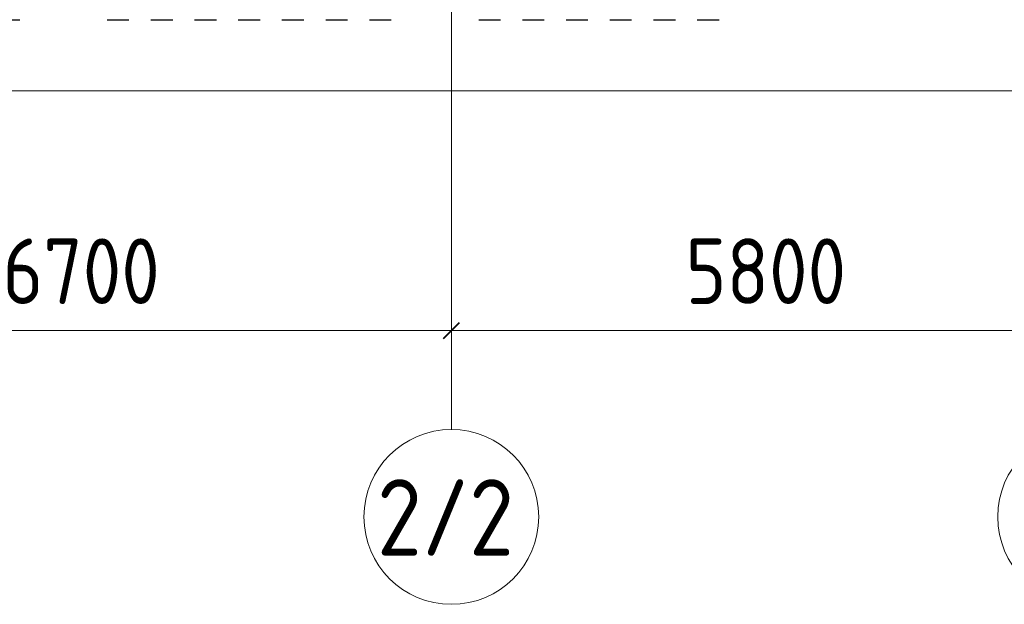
# Model space of a CAD drawing. Header units: millimetres. Extents: x -19737 to 100106, y -4436 to 96517.
# Tile 19 of 59: x 26382 to 35392, y 69999 to 75350. Entities that reach past the tile are written whole.
import ezdxf

# ---------------------------------------------------------------- set-up
doc = ezdxf.new("R2010")
doc.units = ezdxf.units.MM
for name, pattern in [('3_ Штрих_ 1 х 1 мм', [400, 200, -200]), ('ADSK_Линия сетки', [5000, 4000, -500, 0, -500]), ('ADSK_Штриховая_ш3 п1_5', [900, 600, -300])]:
    doc.linetypes.add(name, pattern=pattern)
for name, color, linetype, lineweight in [('A-____-____-DIMS', 7, 'Continuous', 9), ('A-____-____-DIMS-200', 7, 'Continuous', 9), ('A-FLOR-____-OTLN', 7, 'Continuous', 18), ('S-GRID-____-IDEN', 7, 'Continuous', 9), ('S-GRID-____-OTLN', 7, 'Continuous', 9)]:
    doc.layers.add(name, color=color, linetype=linetype, lineweight=lineweight)
doc.layers.add('A-AREA-____-OTLN', color=4, linetype='ADSK_Штриховая_ш3 п1_5', lineweight=40, true_color=0x00ffff)
doc.styles.add('GOST Common_1', font='GOST_Common.ttf', dxfattribs={"width": 0.9, "height": 700})
doc.styles.add('GOST Common_3', font='GOST_Common.ttf', dxfattribs={"width": 0.9, "height": 600})
doc.dimstyles.new('ADSK_Основной_3_мм_2', dxfattribs={"dimscale": 304.8, "dimtxt": 603.428998, "dimasz": 0.492126, "dimexe": 0.984252, "dimexo": 0.984252, "dimgap": 0.19685, "dimtad": 1, "dimdec": 0, "dimdsep": 46, "dimtxsty": 'GOST Common_3', "dimblk1": 'OBLIQUE', "dimblk2": 'OBLIQUE', "dimsah": 1, "dimcen": 0.09, "dimdle": 0.984252, "dimazin": 2, "dimtfac": 1, "dimtdec": 4, "dimtix": 1, "dimtmove": 0, "dimatfit": 3, "dimfxl": 1, "dimtvp": 1, "dimtolj": 1, "dimtzin": 0, "dimarcsym": 2})

# ---------------------------------------------------------------- blocks, each defined once
blk = doc.blocks.new('Наметкина 10_РД_АР_К2_отсоединено_rvt-1-02_К2')
at = {"layer": 'A-AREA-____-OTLN', "color": 7, "linetype": '3_ Штрих_ 1 х 1 мм', "lineweight": 30, "true_color": 0xccffff}
for p, q in [((12565.3, 75350), (15085.3, 75350)), ((15885.3, 75350), (18485.3, 75350)), ((19285.3, 75350), (21485.3, 75350))]:
    blk.add_line(p, q, dxfattribs=at)
at = {"layer": 'A-FLOR-____-OTLN', "color": 254, "lineweight": 13, "true_color": 0xcccccc}
blk.add_line((12135.3, 74700), (30855.3, 74700), dxfattribs=at)
blk = doc.blocks.new('Ось сетки - Круг_Ø8 мм-6577-02_К2')
at = {"layer": 'S-GRID-____-IDEN', "color": 253, "true_color": 0xaaaaaa}
for start, end in [(360, 180), (180, 360)]:
    blk.add_arc((0, 0), 4, start, end, dxfattribs=at)
blk = doc.blocks.new('DIMBLOCK18-02_К2')
at = {"layer": 'A-____-____-DIMS-200', "color": 8, "true_color": 0x808080}
for p, q in [((23632.3, 72309.8), (23632.3, 72803.7)), ((30332.3, 72309.8), (30332.3, 72803.7)), ((23332.3, 72503.7), (30332.3, 72503.7)), ((23632.3, 72503.7), (23632.3, 72309.8)), ((30332.3, 72503.7), (30332.3, 72309.8))]:
    blk.add_line(p, q, dxfattribs=at)
at = {"layer": 'A-____-____-DIMS-200', "color": 8, "lineweight": 40, "true_color": 0x808080}
for p, q in [((23632.3, 72503.7), (23707.3, 72578.7)), ((30332.3, 72503.7), (30407.3, 72578.7)), ((23632.3, 72503.7), (23557.3, 72428.7)), ((30332.3, 72503.7), (30257.3, 72428.7))]:
    blk.add_line(p, q, dxfattribs=at)
at = {"layer": 'A-____-____-DIMS-200', "color": 0, "insert": (26225.5, 73347.8), "char_height": 600, "width": 1816.424, "attachment_point": 1, "line_spacing_factor": 1.022761, "style": 'GOST Common_3'}
blk.add_mtext('6700', dxfattribs=at)
blk = doc.blocks.new('_Oblique')
at = {"color": 0, "linetype": 'ByBlock', "lineweight": -2}
blk.add_line((-0.5, -0.5), (0.5, 0.5), dxfattribs=at)
blk = doc.blocks.new('DIMBLOCK19-02_К2')
at = {"layer": 'A-____-____-DIMS-200', "color": 8, "true_color": 0x808080}
for p, q in [((30332.3, 72309.8), (30332.3, 72803.7)), ((36132.3, 72309.8), (36132.3, 72803.7)), ((30332.3, 72503.7), (36132.3, 72503.7)), ((30332.3, 72503.7), (30332.3, 72309.8)), ((36132.3, 72503.7), (36132.3, 72309.8))]:
    blk.add_line(p, q, dxfattribs=at)
at = {"layer": 'A-____-____-DIMS-200', "color": 8, "lineweight": 40, "true_color": 0x808080}
for p, q in [((30332.3, 72503.7), (30407.3, 72578.7)), ((36132.3, 72503.7), (36207.3, 72578.7)), ((30332.3, 72503.7), (30257.3, 72428.7)), ((36132.3, 72503.7), (36057.3, 72428.7))]:
    blk.add_line(p, q, dxfattribs=at)
at = {"layer": 'A-____-____-DIMS-200', "color": 0, "insert": (32475.5, 73347.8), "char_height": 600, "width": 1816.424, "attachment_point": 1, "line_spacing_factor": 1.022761, "style": 'GOST Common_3'}
blk.add_mtext('5800', dxfattribs=at)

msp = doc.modelspace()

# ---------------------------------------------------------------- linework, layer by layer
at = {"layer": 'S-GRID-____-OTLN', "color": 253, "linetype": 'ADSK_Линия сетки', "true_color": 0xaaaaaa}
msp.add_line((30332.3, 71598.9), (30332.3, 96517.1), dxfattribs=at)

# ---------------------------------------------------------------- block references
at = {"lineweight": 5}
msp.add_blockref('Наметкина 10_РД_АР_К2_отсоединено_rvt-1-02_К2', (11297, 0), dxfattribs=at)
at = {"layer": 'S-GRID-____-IDEN', "color": 253, "true_color": 0xaaaaaa, "xscale": 199.9999999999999, "yscale": 199.9999999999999, "zscale": 199.9999999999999}
for p in [(30332.3, 70798.9), (36132.3, 70798.9)]:
    msp.add_blockref('Ось сетки - Круг_Ø8 мм-6577-02_К2', p, dxfattribs=at)

# ---------------------------------------------------------------- texts
at = {"layer": 'S-GRID-____-IDEN', "color": 253, "true_color": 0xaaaaaa, "insert": (29652, 71144), "char_height": 700, "width": 1645.063, "attachment_point": 1, "style": 'GOST Common_1'}
msp.add_mtext('2/2', dxfattribs=at)

# ---------------------------------------------------------------- dimensions: what is measured, and where the dimension line sits
at = {"layer": 'A-____-____-DIMS', "color": 8, "true_color": 0x808080}
for base, p1, p2, override, picture, middle in [((30332.3, 72503.7), (23632.3, 72609.8), (30332.3, 72609.8), {"dimpost": '<>', "dimfxl": 6700}, 'DIMBLOCK18-02_К2', (26982.3, 72863.7)), ((36132.3, 72503.7), (30332.3, 72609.8), (36132.3, 72609.8), {"dimpost": '<>', "dimfxl": 5800}, 'DIMBLOCK19-02_К2', (33232.3, 72863.7))]:
    dim = msp.add_linear_dim(base=base, p1=p1, p2=p2, dimstyle='ADSK_Основной_3_мм_2', override=override, dxfattribs=at)
    dim.commit()
    dim.dimension.update_dxf_attribs({"geometry": picture, "text_midpoint": middle})

doc.saveas('drawing.dxf')
